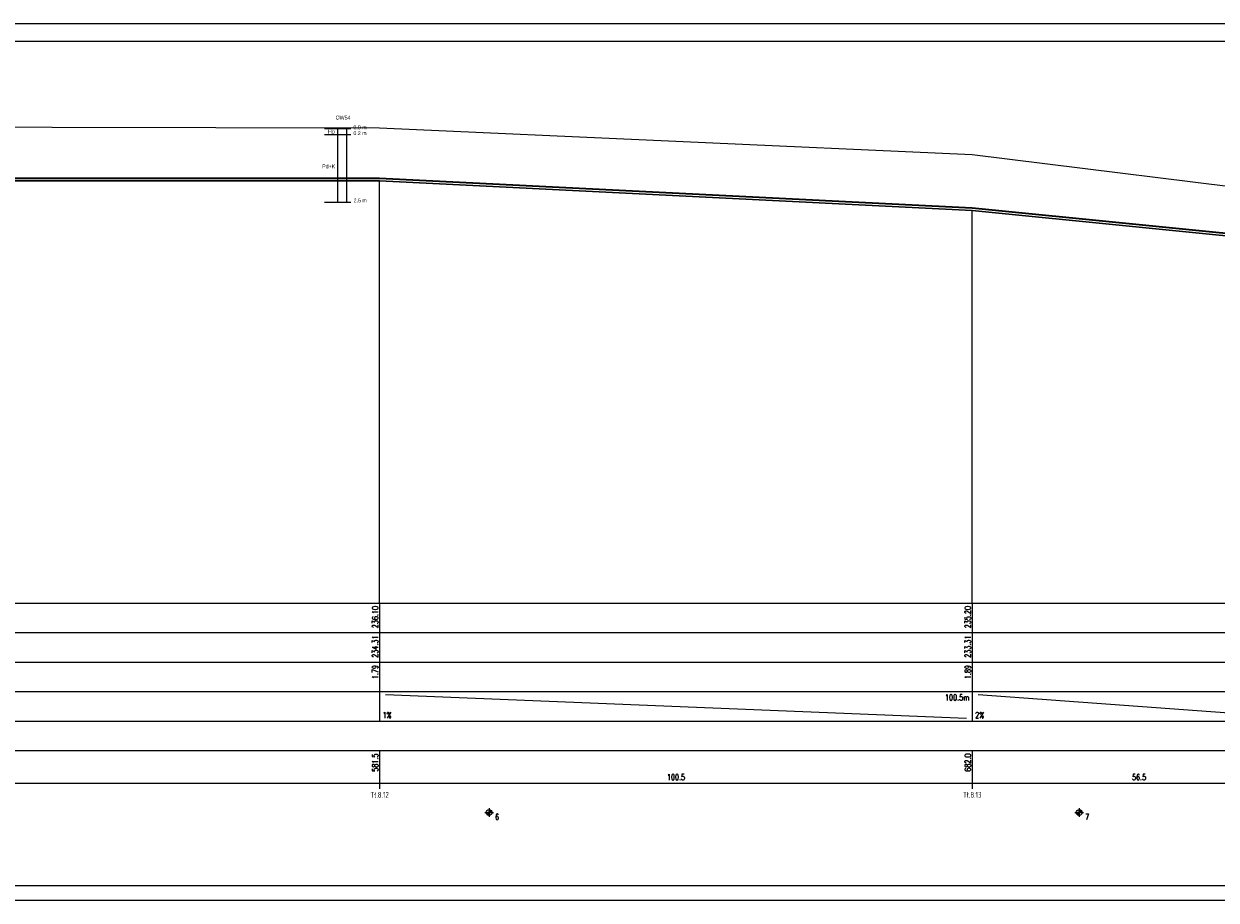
# Model space of a CAD drawing. Header units: metres. Extents: x -25 to 2175, y -3394 to -342.
# Tile 48 of 52: x 1157 to 1561, y -674 to -377. Entities that reach past the tile are written whole.
import ezdxf
from ezdxf.enums import TextEntityAlignment as Align

# ---------------------------------------------------------------- set-up
doc = ezdxf.new("R2010")
doc.units = ezdxf.units.M
doc.header["$LTSCALE"] = 0.2
doc.layers.get('0').update_dxf_attribs({"color": 8, "linetype": 'CONTINUOUS'})
for name, color, linetype in [('gleba', 20, 'CONTINUOUS'), ('Linie_tabeli', 7, 'CONTINUOUS'), ('Pomocnicza', 1, 'CONTINUOUS'), ('Pompownia_P8_Liczby', 7, 'CONTINUOUS'), ('Pompownia_P8_Linie_tabeli', 7, 'CONTINUOUS'), ('Pompownia_P8_Odcinki', 7, 'CONTINUOUS'), ('Pompownia_P8_Teren_istn', 3, 'CONTINUOUS'), ('warstwa_nr_0', 8, 'CONTINUOUS')]:
    doc.layers.add(name, color=color, linetype=linetype)
doc.styles.get("Standard").update_dxf_attribs({"font": 'simplex.shx'})

msp = doc.modelspace()

# ---------------------------------------------------------------- linework, layer by layer
at = {"layer": 'Linie_tabeli'}
for p, q in [((1258.74, -412.25), (1267.74, -412.25)), ((1258.74, -414.25), (1267.74, -414.25)), ((1258.74, -437.25), (1267.74, -437.25))]:
    msp.add_line(p, q, dxfattribs=at)
msp.add_lwpolyline([(0.29, -668.78), (1969.29, -668.78), (1969.29, -382.78), (0.29, -382.78)], close=True, dxfattribs=at)
at = {"layer": 'Pomocnicza'}
for points in [[(1263.19, -412.25), (1263.19, -437.25)], [(1266.19, -412.25), (1266.19, -432.25)], [(1266.19, -412.25), (1266.19, -437.25)]]:
    msp.add_lwpolyline(points, dxfattribs=at)
at = {"layer": 'Pompownia_P8_Liczby'}
for p, q in [((1313.06, -644.08), (1316.06, -644.08)), ((1313.57, -644.22), (1315.55, -643.95)), ((1313.57, -644.15), (1315.56, -644.01)), ((1313.59, -644.29), (1315.54, -643.88)), ((1313.6, -644.36), (1315.52, -643.81)), ((1313.62, -644.43), (1315.5, -643.74)), ((1313.65, -644.49), (1315.48, -643.68)), ((1313.68, -644.55), (1315.45, -643.62)), ((1313.72, -644.61), (1315.41, -643.55)), ((1313.75, -644.67), (1315.37, -643.5)), ((1313.8, -644.73), (1315.33, -643.44)), ((1313.84, -644.78), (1315.28, -643.39)), ((1313.89, -644.83), (1315.23, -643.34)), ((1313.95, -644.87), (1315.18, -643.3)), ((1314, -644.91), (1315.12, -643.26)), ((1314.06, -644.95), (1315.06, -643.22)), ((1314.13, -644.98), (1315, -643.19)), ((1314.19, -645.01), (1314.94, -643.16)), ((1314.25, -645.04), (1314.87, -643.13)), ((1314.32, -645.06), (1314.81, -643.11)), ((1314.39, -645.07), (1314.74, -643.1)), ((1314.46, -645.08), (1314.67, -643.09)), ((1314.53, -645.08), (1314.6, -643.09)), ((1314.56, -642.58), (1314.56, -645.58)), ((1513.06, -644.08), (1516.06, -644.08)), ((1513.57, -644.22), (1515.55, -643.95)), ((1513.57, -644.15), (1515.56, -644.01)), ((1513.59, -644.29), (1515.54, -643.88)), ((1513.6, -644.36), (1515.52, -643.81)), ((1513.62, -644.43), (1515.5, -643.74)), ((1513.65, -644.49), (1515.48, -643.68)), ((1513.68, -644.55), (1515.45, -643.62)), ((1513.72, -644.61), (1515.41, -643.55)), ((1513.75, -644.67), (1515.37, -643.5)), ((1513.8, -644.73), (1515.33, -643.44)), ((1513.84, -644.78), (1515.28, -643.39)), ((1513.89, -644.83), (1515.23, -643.34)), ((1513.95, -644.87), (1515.18, -643.3)), ((1514, -644.91), (1515.12, -643.26)), ((1514.06, -644.95), (1515.06, -643.22)), ((1514.13, -644.98), (1515, -643.19)), ((1514.19, -645.01), (1514.94, -643.16)), ((1514.25, -645.04), (1514.87, -643.13)), ((1514.32, -645.06), (1514.81, -643.11)), ((1514.39, -645.07), (1514.74, -643.1)), ((1514.46, -645.08), (1514.67, -643.09)), ((1514.53, -645.08), (1514.6, -643.09)), ((1514.56, -642.58), (1514.56, -645.58))]:
    msp.add_line(p, q, dxfattribs=at)
for centre in [(1314.56, -644.08), (1514.56, -644.08)]:
    msp.add_circle(centre, 1, dxfattribs=at)
at = {"layer": 'Pompownia_P8_Linie_tabeli'}
for p, q in [((114.56, -573.08), (1764.17, -573.08)), ((1277.45, -573.08), (1277.45, -603.08)), ((1478.31, -573.08), (1478.31, -603.08)), ((114.56, -583.08), (1764.17, -583.08)), ((114.56, -593.08), (1764.17, -593.08)), ((114.56, -603.08), (1764.17, -603.08)), ((1277.45, -603.08), (1277.45, -613.08)), ((1279.45, -604.08), (1476.31, -612.08)), ((1478.31, -603.08), (1478.31, -613.08)), ((1480.31, -604.08), (1589.41, -612.08)), ((114.56, -613.08), (1764.17, -613.08)), ((114.56, -623.08), (1764.17, -623.08)), ((1277.45, -623.08), (1277.45, -636.08)), ((1478.31, -623.08), (1478.31, -636.08)), ((114.56, -634.08), (1764.17, -634.08))]:
    msp.add_line(p, q, dxfattribs=at)
for points in [[(1277.45, -573.08), (1277.45, -429.95)], [(1478.31, -573.08), (1478.31, -439.99)]]:
    msp.add_lwpolyline(points, dxfattribs=at)
at = {"layer": 'Pompownia_P8_Odcinki'}
for points in [[(833.69, -429.16), (1277.45, -429.16), (1277.45, -429.1), (833.69, -429.1)], [(833.69, -429.95), (1277.45, -429.95), (1277.45, -430), (833.69, -430)], [(1277.45, -429.16), (1478.31, -439.2), (1478.31, -439.15), (1277.45, -429.1)], [(1277.45, -429.95), (1478.31, -439.99), (1478.31, -440.05), (1277.45, -430)], [(1478.31, -439.2), (1590.41, -450.41), (1590.41, -450.36), (1478.31, -439.15)], [(1478.31, -439.99), (1590.41, -451.2), (1590.41, -451.26), (1478.31, -440.05)]]:
    msp.add_lwpolyline(points, close=True, dxfattribs=at)
at = {"layer": 'Pompownia_P8_Teren_istn'}
msp.add_lwpolyline([(833.69, -411.08), (1277.45, -412.08), (1478.31, -421.08), (1591.41, -435.08), (1595.45, -435.08), (1600.16, -423.08), (1615.54, -423.08), (1629.15, -431.08), (1764.17, -420.08)], dxfattribs=at)
at = {"layer": 'warstwa_nr_0'}
msp.add_lwpolyline([(-24.71, -673.78), (1975.29, -673.78), (1975.29, -376.78), (-24.71, -376.78)], close=True, dxfattribs=at)

# ---------------------------------------------------------------- texts
at = {"char_height": 1.3, "attachment_point": 1}
for s, insert, width in [('{\\fArial Narrow|b0|i0|c238|p0;\\POW54}', (1262.53, -405.74), 11.4659), ('{\\FArial Narrow|c0;0.0 m}', (1268.58, -411.22), 8.0951), ('{\\fArial Narrow|b0|i0|c238|p0;0.2 m}', (1268.59, -413.19), 8.3702), ('{\\fArial Narrow|b0|i0|c238|p0;2.5 m}', (1268.64, -435.99), 8.3702)]:
    msp.add_mtext(s, dxfattribs=dict(at, insert=insert, width=width))
at = {"layer": 'gleba', "char_height": 1.3, "width": 11.5025, "attachment_point": 3}
for s, insert in [('{\\fArial Narrow|b0|i0|c238|p34;Hp}', (1262.25, -412.65)), ('{\\fArial Narrow|b0|i0|c238|p0;Pd+K}', (1262.4, -424.43))]:
    msp.add_mtext(s, dxfattribs=dict(at, insert=insert))
at = {"layer": 'Pompownia_P8_Liczby', "width": 0.8}
for s, p in [('236.10', (1276.95, -574.08)), ('235.20', (1477.81, -574.08)), ('234.31', (1276.95, -584.08)), ('233.31', (1477.81, -584.08)), ('1.79', (1276.95, -594.08)), ('1.89', (1477.81, -594.08)), ('581.5', (1276.95, -624.08)), ('682.0', (1477.81, -624.08))]:
    msp.add_text(s, height=2, rotation=90, dxfattribs=at).set_placement(p, align=Align.RIGHT)
msp.add_text('100.5m', height=2, dxfattribs=at).set_placement((1477.31, -606.08), align=Align.RIGHT)
for s, p in [('1%', (1278.45, -612.08)), ('2%', (1479.31, -612.08)), ('6', (1316.56, -646.58)), ('7', (1516.56, -646.58))]:
    msp.add_text(s, height=2, dxfattribs=at).set_placement(p)
for s, p in [('100.5', (1377.88, -633.08)), ('56.5', (1534.86, -633.08)), ('Tł.8.12', (1277.45, -639.08)), ('Tł.8.13', (1478.31, -639.08))]:
    msp.add_text(s, height=2, dxfattribs=at).set_placement(p, align=Align.CENTER)

doc.saveas('drawing.dxf')
